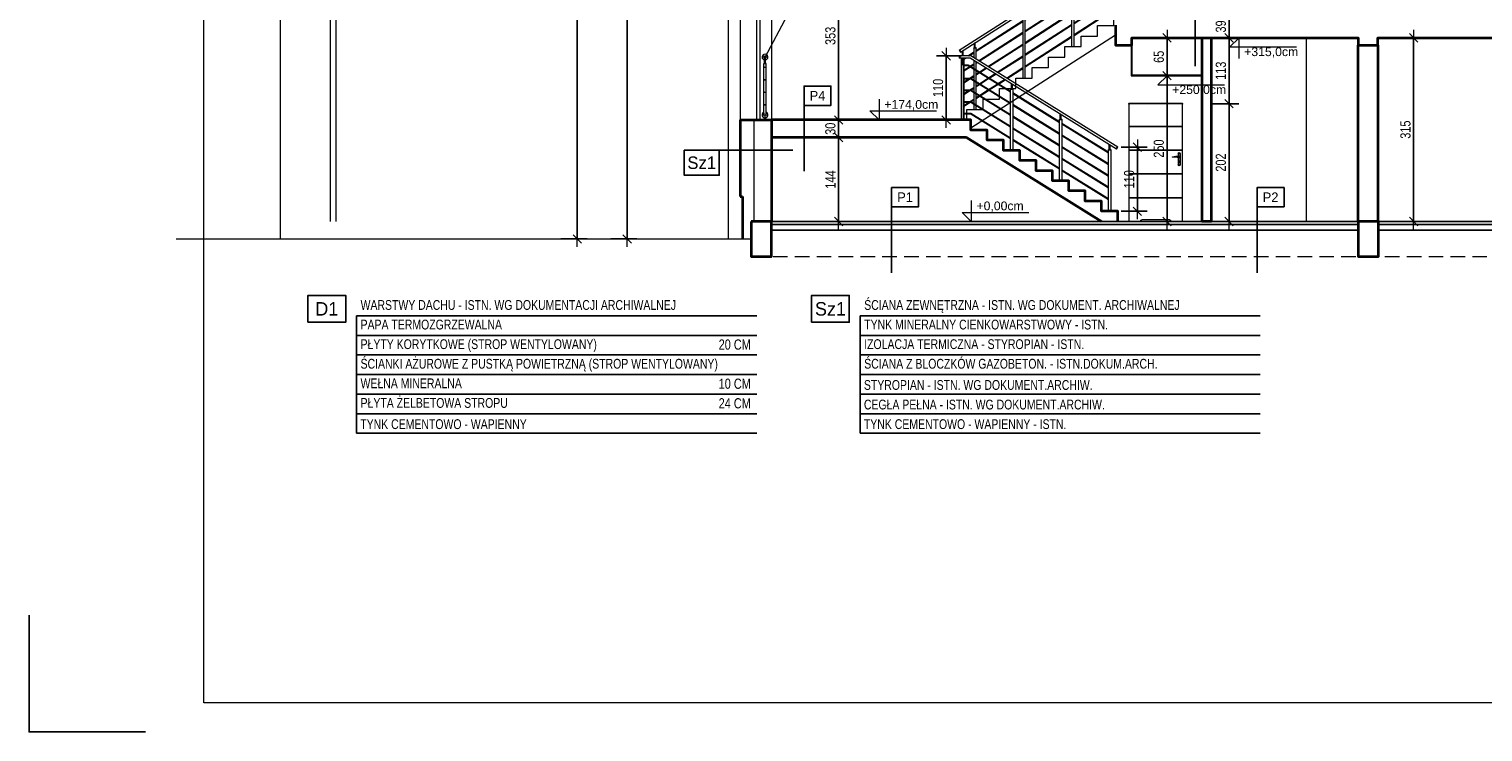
# Model space of a CAD drawing. Header units: millimetres. Extents: x -539 to 9013, y -5271 to -2164.
# Tile 1 of 15: x -539 to 1956, y -5134 to -3929. Entities that reach past the tile are written whole.
import ezdxf
from ezdxf.enums import TextEntityAlignment as Align

# ---------------------------------------------------------------- set-up
doc = ezdxf.new("R2010")
doc.units = ezdxf.units.MM
doc.linetypes.add('DASHED', pattern=[0.75, 0.5, -0.25])
for name, color, linetype, lineweight in [('!MARIUSZ', 220, 'Continuous', 35), ('BA_txc', 1, 'Continuous', 18), ('BA_txs', 2, 'Continuous', 18), ('M_Ramki do druku', 7, 'Continuous', 18), ('M_Ramki rysunków', 2, 'Continuous', 18), ('PG_OKNA', 7, 'Continuous', 18), ('PG_SCHODY', 2, 'Continuous', 18), ('PG_STOLARKA', 1, 'Continuous', 18), ('PG_WIDOKOWE_CIENKIE', 1, 'Continuous', 18), ('PG_WYMIARY', 1, 'Continuous', 18), ('PG_ŚCIANY_SŁUPY', 4, 'Continuous', 35)]:
    doc.layers.add(name, color=color, linetype=linetype, lineweight=lineweight)
doc.layers.add('BA_odn', color=1, linetype='Continuous')
doc.layers.add('BS_TXG', color=2, linetype='Continuous')
doc.styles.add('$1$BIKTS', font='bikromsw.shx')
doc.styles.add('BIKTG', font='BIKROMSW.SHX')
doc.styles.add('BIKTS', font='bikromsw.shx', dxfattribs={"width": 0.85})
doc.styles.add('BIKWYM', font='BIKROMSW.SHX', dxfattribs={"width": 0.8})
doc.styles.get("Standard").update_dxf_attribs({"font": 'arial.ttf'})
doc.dimstyles.new('BA_KR_50', dxfattribs={"dimscale": 0.5, "dimtxt": 25, "dimasz": 1.666667, "dimexe": 24, "dimexo": 0, "dimgap": 0, "dimtad": 0, "dimdec": 1, "dimrnd": 0.5, "dimzin": 9, "dimdsep": 46, "dimtxsty": 'BIKWYM', "dimblk": 'WYM-KR', "dimcen": 0, "dimdle": 20, "dimclrd": 256, "dimclre": 256, "dimclrt": 7, "dimadec": 0, "dimazin": 0, "dimtfac": 0.033333, "dimtdec": 1, "dimtmove": 0, "dimatfit": 3, "dimldrblk": 'WYM-KR', "dimfxl": 40, "dimfxlon": 1, "dimtvp": 0.8, "dimtolj": 1, "dimarcsym": 0})

# ---------------------------------------------------------------- blocks, each defined once
blk = doc.blocks.new('OZNWAR')
blk.add_lwpolyline([(-35, 0), (-35, 50), (35, 50), (35, 0)], close=True)
at = {"style": 'BIKTG'}
blk.add_attdef('OZNWAR', text='', height=25, dxfattribs=at).set_placement((0, 25), align=Align.MIDDLE)
blk = doc.blocks.new('Znacznik_narozny')
at = {"layer": 'M_Ramki do druku', "lineweight": -2}
blk.add_lwpolyline([(0, -20), (0, 0), (20, 0)], dxfattribs=at)
blk = doc.blocks.new('A$C9f8b1537')
at = {"layer": 'PG_STOLARKA', "lineweight": 0}
for p, q in [((10.4, 1), (10.4, 202.7)), ((10.4, 202.7), (102.2, 202.7)), ((102.2, 202.7), (102.2, 1)), ((10.4, 163.9), (102.2, 163.9)), ((10.4, 163.3), (102.2, 163.3)), ((10.4, 123.2), (102.2, 123.2)), ((10.4, 122.6), (102.2, 122.6)), ((14.1, 117.4), (14.1, 98.2)), ((14.3, 98.2), (14.3, 117.4)), ((14.9, 104.2), (14.9, 102.5)), ((15.4, 102.4), (15.4, 103.7)), ((16.4, 102.4), (16.4, 103.7)), ((16.9, 104.2), (16.9, 102.5)), ((17.5, 117.4), (17.5, 112.6)), ((17.5, 111.1), (17.5, 98.2)), ((17.7, 117.4), (17.7, 112.6)), ((17.7, 111.2), (17.7, 98.2)), ((10.4, 82.4), (102.2, 82.4)), ((10.4, 81.8), (102.2, 81.8)), ((10.4, 41.7), (102.2, 41.7)), ((10.4, 41.1), (102.2, 41.1)), ((30.4, 1), (10.4, 1)), ((30.4, 1), (30.4, 2)), ((32.4, 4), (80.2, 4)), ((82.2, 2), (82.2, 1)), ((102.2, 1), (82.2, 1))]:
    blk.add_line(p, q, dxfattribs=at)
for centre, radius in [((15.9, 111.4), 1), ((15.9, 118.1), 0.3), ((15.9, 97.5), 0.3)]:
    blk.add_circle(centre, radius, dxfattribs=at)
for centre, radius, start, end in [((15.9, 117.4), 1.8, 0, 180), ((15.9, 117.4), 1.6, 0, 180), ((15.9, 104.2), 1, 0, 180), ((15.9, 102.5), 1, 180, 0), ((15.9, 111.4), 0.85, 90, 311.711), ((15.9, 104.4), 0.85, 306.0319, 233.9681), ((15.9, 102.4), 0.5, 180, 0), ((20.7, 92.1), 20.7, 71.1188, 103.4049), ((22.4, 94.2), 17.6, 73.635, 109.8698), ((27.3, 111.4), 0.332, 295.2179, 64.7821), ((15.9, 98.2), 1.8, 180, 0), ((15.9, 98.2), 1.6, 180, 0), ((32.4, 2), 2, 90, 180), ((80.2, 2), 2, 0, 90)]:
    blk.add_arc(centre, radius, start, end, dxfattribs=at)
for p in [(10.4, 202.7), (102.2, 202.7), (102.2, 1)]:
    blk.add_point(p, dxfattribs=at)
blk = doc.blocks.new('SLUPEK')
blk.add_lwpolyline([(20496.3, -761.7), (20502.5, -761.7), (20502.5, -762.1), (20496.3, -762.1)], close=True)
for points in [[(20497.3, -867.7), (20497.3, -771.7), (20501.5, -771.7), (20501.5, -867.7), (20497.3, -867.7)], [(20497.3, -772.3), (20501.5, -772.3)], [(20498.8, -771.7), (20498.8, -762.1)], [(20500, -762.1), (20500, -771.7)]]:
    blk.add_lwpolyline(points)
blk = doc.blocks.new('balustrada_2')
for points in [[(1311.6, -3887.6), (1315.9, -3887.6), (1315.9, -3781.6), (1311.6, -3781.6)], [(1254.1, -3853.1), (1249.9, -3853.1), (1249.9, -3852.5), (1254.1, -3852.5)], [(1254.1, -3853.1), (1249.9, -3853.1), (1249.9, -3852.5), (1254.1, -3852.5)], [(1165.9, -4012.5), (1170.1, -4012.5), (1170.1, -3906.5), (1165.9, -3906.5)], [(1170.1, -3907.1), (1165.9, -3907.1), (1165.9, -3906.5), (1170.1, -3906.5)], [(1165.9, -4012.5), (1170.1, -4012.5), (1170.1, -3906.5), (1165.9, -3906.5)], [(1170.1, -3907.1), (1165.9, -3907.1), (1165.9, -3906.5), (1170.1, -3906.5)], [(1086.1, -3961.1), (1081.9, -3961.1), (1081.9, -3960.5), (1086.1, -3960.5)], [(1086.1, -3961.1), (1081.9, -3961.1), (1081.9, -3960.5), (1086.1, -3960.5)], [(1065.1, -3974.3), (1060.9, -3974.3), (1060.9, -3973.7), (1065.1, -3973.7)], [(1065.1, -3974.3), (1060.9, -3974.3), (1060.9, -3973.7), (1065.1, -3973.7)], [(1060.9, -4084.5), (1065.1, -4084.5), (1065.1, -3978.5), (1060.9, -3978.5)]]:
    blk.add_lwpolyline(points, close=True)
for points in [[(1245, -3844), (1311.6, -3801.1)], [(1245, -3844), (1311.6, -3801.1)], [(1245, -3848.7), (1311.6, -3805.9)], [(1315.9, -3798.4), (1322, -3794.5), (1323.7, -3794.5)], [(1315.9, -3798.4), (1322, -3794.5)], [(1315.9, -3803.1), (1323.2, -3798.5), (1330.4, -3798.5)], [(1315.9, -3817.4), (1321.1, -3814.1)], [(1315.9, -3818.8), (1322.2, -3814.8)], [(1322.4, -3813.5), (1333.9, -3813.5)], [(1324.4, -3814.7), (1333.9, -3814.7)], [(1326.1, -3794.5), (1342.1, -3794.5)], [(1332.7, -3798.5), (1342.1, -3798.5)], [(1254.1, -3857.1), (1311.6, -3820.1)], [(1261.6, -3853.8), (1311.6, -3821.6)], [(1273, -3865.2), (1311.6, -3840.4)], [(1315.9, -3837.6), (1320.3, -3834.8)], [(1315.9, -3839.1), (1321.4, -3835.5)], [(1321.4, -3834.1), (1322, -3833.7), (1333.9, -3833.7)], [(1322.7, -3834.9), (1333.9, -3834.9)], [(1056.9, -3964.9), (1221.2, -3859.3)], [(1056.9, -3964.9), (1221.2, -3859.3)], [(1059.1, -3968.2), (1225, -3861.6)], [(1254.1, -3853.8), (1254.1, -3852.5), (1249.9, -3852.5), (1249.9, -3853.8)], [(1254.1, -3853.8), (1254.1, -3852.5), (1249.9, -3852.5), (1249.9, -3853.8)], [(1251.4, -3852.5), (1251.4, -3844.6)], [(1251.4, -3852.5), (1251.4, -3844.6)], [(1252.6, -3852.5), (1252.6, -3843.8)], [(1252.6, -3852.5), (1252.6, -3843.8)], [(1273, -3866.6), (1311.6, -3841.8)], [(1295.9, -3870.7), (1311.6, -3860.6)], [(1298.2, -3870.7), (1311.6, -3862)], [(1315.9, -3857.8), (1319.4, -3855.5)], [(1315.9, -3859.3), (1320.6, -3856.2)], [(1320.6, -3854.8), (1322, -3853.9), (1333.9, -3853.9)], [(1321.7, -3855.5), (1322.4, -3855.1), (1333.9, -3855.1)], [(1170.1, -3911.1), (1236.4, -3868.5)], [(1170.1, -3912.5), (1237.6, -3869.2)], [(1170.1, -3931.3), (1249.9, -3880)], [(1170.1, -3932.7), (1249.9, -3881.5)], [(1249.9, -3876.6), (1249.9, -3958.5), (1254.1, -3958.5), (1254.1, -3879.2)], [(1249.9, -3876.6), (1249.9, -3958.5), (1254.1, -3958.5), (1254.1, -3879.2)], [(1254.1, -3897.5), (1268.8, -3888.1)], [(1254.1, -3899), (1270, -3888.8)], [(1301.1, -3887.6), (1311.6, -3880.8)], [(1303.3, -3887.6), (1311.6, -3882.2)], [(1315.9, -3878), (1318.6, -3876.3)], [(1315.9, -3879.5), (1319.8, -3877)], [(1319.8, -3875.5), (1322, -3874.1), (1333.9, -3874.1)], [(1320.9, -3876.2), (1322.4, -3875.3), (1333.9, -3875.3)], [(1086.1, -3965.1), (1165.9, -3913.8)], [(1086.1, -3966.5), (1165.9, -3915.3)], [(1167.4, -3906.5), (1167.4, -3898.6)], [(1167.4, -3906.5), (1167.4, -3898.6)], [(1168.6, -3906.5), (1168.6, -3897.8)], [(1168.6, -3906.5), (1168.6, -3897.8)], [(1170.1, -3951.5), (1249.9, -3900.3)], [(1170.1, -3953), (1249.9, -3901.7)], [(1254.1, -3917.7), (1285.1, -3897.9)], [(1254.1, -3919.2), (1286.2, -3898.5)], [(1254.1, -3938), (1301.3, -3907.6)], [(1254.1, -3939.4), (1302.4, -3908.3)], [(1329, -3894.3), (1333.9, -3894.3)], [(1329, -3895.5), (1333.9, -3895.5)], [(1090.2, -3982.7), (1165.9, -3934)], [(1091.4, -3983.4), (1165.9, -3935.5)], [(1170.1, -3971.7), (1249.9, -3920.5)], [(1170.1, -3973.2), (1249.9, -3921.9)], [(1170.1, -3992), (1249.9, -3940.7)], [(1056.9, -3964.9), (1059.1, -3968.2)], [(1057.8, -3964.3), (1059.9, -3967.7)], [(1062.4, -3973.7), (1062.4, -3966.1)], [(1062.4, -3973.7), (1062.4, -3966.1)], [(1063.6, -3973.7), (1063.6, -3965.3)], [(1063.6, -3973.7), (1063.6, -3965.3)], [(1086.1, -3980.1), (1086.1, -3960.5), (1081.9, -3960.5), (1081.9, -3977.5)], [(1086.1, -3980.1), (1086.1, -3960.5), (1081.9, -3960.5), (1081.9, -3977.5)], [(1083.4, -3960.5), (1083.4, -3952.6)], [(1083.4, -3960.5), (1083.4, -3952.6)], [(1084.6, -3960.5), (1084.6, -3951.8)], [(1084.6, -3960.5), (1084.6, -3951.8)], [(1106.2, -3992.6), (1165.9, -3954.3)], [(1107.3, -3993.3), (1165.9, -3955.7)], [(1170.1, -3993.4), (1249.9, -3942.1)], [(1065.1, -3980), (1067.6, -3978.5)], [(1071.6, -3974.5), (1081.9, -3967.8)], [(1073.8, -3974.5), (1081.9, -3969.3)], [(1075.3, -3992.3), (1081.9, -3988)], [(1076.5, -3993), (1081.9, -3989.5)], [(1081.9, -3982.2), (1081.9, -3996.3)], [(1081.9, -3982.2), (1081.9, -3996.3)], [(1086.1, -3999), (1086.1, -3984.8)], [(1086.1, -3999), (1086.1, -3984.8)], [(1086.1, -3985.3), (1086.5, -3985.1)], [(1086.1, -3986.7), (1087.6, -3985.8)], [(1122.2, -4002.5), (1165.9, -3974.5)], [(1123.3, -4003.2), (1165.9, -3975.9)], [(1065.1, -3998.8), (1074.2, -3993)], [(1065.1, -4000.2), (1075.3, -3993.7)], [(1065.1, -4019), (1072.2, -4014.5)], [(1065.1, -4020.5), (1074.4, -4014.5)], [(1074, -4013.3), (1081.9, -4008.3)], [(1076.2, -4013.3), (1081.9, -4009.7)], [(1081.9, -3997.7), (1081.9, -4016.3)], [(1081.9, -3997.7), (1081.9, -4016.3)], [(1086.1, -4019), (1086.1, -4000.4)], [(1086.1, -4019), (1086.1, -4000.4)], [(1086.1, -4005.5), (1090.2, -4002.9)], [(1086.1, -4007), (1091.3, -4003.6)], [(1091.3, -4002.2), (1102.5, -3995)], [(1091.5, -4022.3), (1106.2, -4012.8)], [(1092.4, -4002.9), (1103.6, -3995.7)], [(1092.6, -4023), (1107.3, -4013.5)], [(1107.3, -4012.1), (1118.5, -4004.9)], [(1108.4, -4012.8), (1119.6, -4005.6)], [(1123.3, -4022.1), (1134.5, -4014.9)], [(1124.4, -4022.8), (1135.6, -4015.6)], [(1138.2, -4012.5), (1165.9, -3994.7)], [(1139.3, -4013.2), (1165.9, -3996.1)], [(1065.1, -4039.2), (1072.5, -4034.5)], [(1065.1, -4040.7), (1074.7, -4034.5)], [(1074.3, -4033.3), (1081.9, -4028.5)], [(1076.5, -4033.3), (1081.9, -4029.9)], [(1081.9, -4017.8), (1081.9, -4036.4)], [(1081.9, -4017.8), (1081.9, -4036.4)], [(1081.9, -4037.8), (1081.9, -4056.4)], [(1081.9, -4037.8), (1081.9, -4056.4)], [(1086.1, -4039), (1086.1, -4020.4)], [(1086.1, -4039), (1086.1, -4020.4)], [(1086.1, -4025.7), (1090.4, -4023)], [(1086.1, -4027.2), (1091.5, -4023.7)], [(1086.1, -4059), (1086.1, -4040.4)], [(1086.1, -4059), (1086.1, -4040.4)], [(1091.6, -4042.4), (1106.3, -4033)], [(1092.8, -4043.1), (1107.5, -4033.7)], [(1107.5, -4032.2), (1122.2, -4022.8)], [(1108.6, -4032.9), (1123.3, -4023.5)], [(1065.1, -4059.5), (1072.8, -4054.5)], [(1065.1, -4060.9), (1075, -4054.5)], [(1074.6, -4053.3), (1081.9, -4048.7)], [(1076.9, -4053.3), (1081.9, -4050.1)], [(1081.9, -4057.8), (1081.9, -4066.5), (1086.1, -4066.5), (1086.1, -4060.4)], [(1081.9, -4057.8), (1081.9, -4066.5), (1086.1, -4066.5), (1086.1, -4060.4)], [(1086.1, -4046), (1090.5, -4043.1)], [(1086.1, -4047.4), (1091.6, -4043.8)]]:
    blk.add_lwpolyline(points)
blk.add_blockref('SLUPEK', (-19163.4, -3036.8))
blk = doc.blocks.new('balustrada_1')
for points in [[(1329, -4131.1), (1077, -3974.5), (1056.9, -3974.5)], [(1056.9, -3974.5), (1056.9, -3978.5)], [(1326.9, -4134.5), (1075.9, -3978.5), (1056.9, -3978.5)], [(1057.9, -3974.5), (1057.9, -3978.5)], [(1144.9, -4035.5), (1072.4, -3990.5), (1065.1, -3990.5)], [(1144.9, -4036.9), (1072.1, -3991.7), (1065.1, -3991.7)], [(1144.9, -4055.5), (1077, -4013.3), (1065.1, -4013.3)], [(1144.9, -4056.9), (1076.7, -4014.5), (1065.1, -4014.5)], [(1144.9, -4075.5), (1077, -4033.3), (1065.1, -4033.3)], [(1144.9, -4076.9), (1076.7, -4034.5), (1065.1, -4034.5)], [(1144.9, -4136.7), (1144.9, -4030.7), (1149.1, -4030.7), (1149.1, -4136.7), (1144.9, -4136.7)], [(1144.9, -4031.3), (1149.1, -4031.3)], [(1146.4, -4030.7), (1146.4, -4022.3)], [(1147.6, -4023), (1147.6, -4030.7)], [(1228.9, -4087.7), (1149.1, -4038.1)], [(1228.9, -4089.1), (1149.1, -4039.5)], [(1144.9, -4095.5), (1077, -4053.3), (1065.1, -4053.3)], [(1144.9, -4096.9), (1076.7, -4054.5), (1065.1, -4054.5)], [(1228.9, -4107.7), (1149.1, -4058.1)], [(1228.9, -4109.1), (1149.1, -4059.5)], [(1144.9, -4115.5), (1077, -4073.4), (1065.1, -4073.4)], [(1144.9, -4116.9), (1076.7, -4074.6), (1065.1, -4074.6)], [(1228.9, -4127.7), (1149.1, -4078.1)], [(1228.9, -4129.1), (1149.1, -4079.6)], [(1228.9, -4188.9), (1228.9, -4082.9), (1233.1, -4082.9), (1233.1, -4188.9), (1228.9, -4188.9)], [(1228.9, -4083.5), (1233.1, -4083.5)], [(1230.4, -4082.9), (1230.4, -4074.5)], [(1231.6, -4075.2), (1231.6, -4082.9)], [(1312.9, -4139.9), (1233.1, -4090.3)], [(1228.9, -4147.7), (1149.1, -4098.2)], [(1228.9, -4149.1), (1149.1, -4099.6)], [(1312.9, -4141.3), (1233.1, -4091.7)], [(1312.9, -4159.9), (1233.1, -4110.3)], [(1312.9, -4161.3), (1233.1, -4111.7)], [(1228.9, -4167.7), (1149.1, -4118.2)], [(1228.9, -4169.1), (1149.1, -4119.6)], [(1312.9, -4179.9), (1233.1, -4130.3)], [(1312.9, -4181.3), (1233.1, -4131.8)], [(1312.9, -4241.1), (1312.9, -4135.1), (1317.1, -4135.1), (1317.1, -4241.1), (1312.9, -4241.1)], [(1312.9, -4135.7), (1317.1, -4135.7)], [(1314.4, -4135.1), (1314.4, -4126.7)], [(1315.6, -4127.4), (1315.6, -4135.1)], [(1326, -4133.9), (1328.2, -4130.5)], [(1326.9, -4134.5), (1329, -4131.1)], [(1312.9, -4199.9), (1233.1, -4150.4)], [(1312.9, -4201.3), (1233.1, -4151.8)], [(1312.9, -4219.9), (1233.1, -4170.4)], [(1312.9, -4221.3), (1233.1, -4171.8)]]:
    blk.add_lwpolyline(points)
blk.add_blockref('SLUPEK', (-19436.4, -3216.8))
blk = doc.blocks.new('WYM-KR')
at = {"linetype": 'ByBlock'}
blk.add_line((11.52, 0), (-11.52, 0), dxfattribs=at)
at = {"color": 7, "linetype": 'ByBlock'}
blk.add_line((6.24, 6.24), (-6.24, -6.24), dxfattribs=at)
blk = doc.blocks.new('*D385')
at = {"layer": 'Defpoints', "color": 0, "transparency": 16777216}
for p in [(535.9, -2732.5), (317.7, -4288.5), (401.7, -4288.5)]:
    blk.add_point(p, dxfattribs=at)
at = {"layer": 'PG_WYMIARY', "lineweight": -2, "transparency": 16777216}
for p, q in [((429.7, -2732.5), (384.9, -2732.5)), ((401.7, -2733.6), (401.7, -4287.3)), ((373.7, -4288.5), (418.5, -4288.5))]:
    blk.add_line(p, q, dxfattribs=at)
at = {"layer": 'PG_WYMIARY', "lineweight": -2, "transparency": 16777216, "xscale": 1.166666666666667, "yscale": 1.166666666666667, "zscale": 1.166666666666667}
for p, rotation in [((401.7, -2732.5), 90), ((401.7, -4288.5), 270)]:
    blk.add_blockref('WYM-KR', p, dxfattribs=dict(at, rotation=rotation))
at = {"layer": 'PG_WYMIARY', "color": 7, "transparency": 16777216, "insert": (387.7, -3510.5), "char_height": 17.5, "attachment_point": 5, "rotation": 90, "style": 'BIKWYM'}
blk.add_mtext('\\A1;1556', dxfattribs=at)
blk = doc.blocks.new('*D386')
at = {"layer": 'Defpoints', "color": 0, "transparency": 16777216}
for p in [(560, -3147.5), (247.7, -4288.5), (487.3, -4288.5)]:
    blk.add_point(p, dxfattribs=at)
at = {"layer": 'PG_WYMIARY', "lineweight": -2, "transparency": 16777216}
for p, q in [((515.3, -3147.5), (470.5, -3147.5)), ((487.3, -3148.6), (487.3, -4287.3)), ((459.3, -4288.5), (504.1, -4288.5))]:
    blk.add_line(p, q, dxfattribs=at)
at = {"layer": 'PG_WYMIARY', "lineweight": -2, "transparency": 16777216, "xscale": 1.166666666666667, "yscale": 1.166666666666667, "zscale": 1.166666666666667}
for p, rotation in [((487.3, -3147.5), 90), ((487.3, -4288.5), 270)]:
    blk.add_blockref('WYM-KR', p, dxfattribs=dict(at, rotation=rotation))
at = {"layer": 'PG_WYMIARY', "color": 7, "transparency": 16777216, "insert": (473.3, -3718), "char_height": 17.5, "attachment_point": 5, "rotation": 90, "style": 'BIKWYM'}
blk.add_mtext('\\A1;1141', dxfattribs=at)
blk = doc.blocks.new('*D387')
at = {"layer": 'Defpoints', "color": 0, "transparency": 16777216}
for p in [(735, -4114.5), (850, -4114.5), (735, -4258.5)]:
    blk.add_point(p, dxfattribs=at)
at = {"layer": 'PG_WYMIARY', "lineweight": -2, "transparency": 16777216}
for p, q in [((822, -4114.5), (866.8, -4114.5)), ((850, -4257.3), (850, -4115.6)), ((822, -4258.5), (866.8, -4258.5))]:
    blk.add_line(p, q, dxfattribs=at)
at = {"layer": 'PG_WYMIARY', "lineweight": -2, "transparency": 16777216, "xscale": 1.166666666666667, "yscale": 1.166666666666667, "zscale": 1.166666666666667}
for p, rotation in [((850, -4114.5), 90), ((850, -4258.5), 270)]:
    blk.add_blockref('WYM-KR', p, dxfattribs=dict(at, rotation=rotation))
at = {"layer": 'PG_WYMIARY', "color": 7, "transparency": 16777216, "insert": (836, -4186.5), "char_height": 17.5, "attachment_point": 5, "rotation": 90, "style": 'BIKWYM'}
blk.add_mtext('\\A1;144', dxfattribs=at)
blk = doc.blocks.new('*D388')
at = {"layer": 'Defpoints', "color": 0, "transparency": 16777216}
for p in [(735, -4084.5), (850, -4084.5), (735, -4114.5)]:
    blk.add_point(p, dxfattribs=at)
at = {"layer": 'PG_WYMIARY', "lineweight": -2, "transparency": 16777216}
for p, q in [((822, -4084.5), (866.8, -4084.5)), ((850, -4113.3), (850, -4085.6)), ((822, -4114.5), (866.8, -4114.5))]:
    blk.add_line(p, q, dxfattribs=at)
at = {"layer": 'PG_WYMIARY', "lineweight": -2, "transparency": 16777216, "xscale": 1.166666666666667, "yscale": 1.166666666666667, "zscale": 1.166666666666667}
for p, rotation in [((850, -4084.5), 90), ((850, -4114.5), 270)]:
    blk.add_blockref('WYM-KR', p, dxfattribs=dict(at, rotation=rotation))
at = {"layer": 'PG_WYMIARY', "color": 7, "transparency": 16777216, "insert": (836, -4099.5), "char_height": 17.5, "attachment_point": 5, "rotation": 90, "style": 'BIKWYM'}
blk.add_mtext('\\A1;30', dxfattribs=at)
blk = doc.blocks.new('*D389')
at = {"layer": 'Defpoints', "color": 0, "transparency": 16777216}
for p in [(850, -3731.5), (872.2, -3731.5), (735, -4084.5)]:
    blk.add_point(p, dxfattribs=at)
at = {"layer": 'PG_WYMIARY', "lineweight": -2, "transparency": 16777216}
for p, q in [((872.2, -3731.5), (833.2, -3731.5)), ((850, -4083.3), (850, -3732.6)), ((822, -4084.5), (866.8, -4084.5))]:
    blk.add_line(p, q, dxfattribs=at)
at = {"layer": 'PG_WYMIARY', "lineweight": -2, "transparency": 16777216, "xscale": 1.166666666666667, "yscale": 1.166666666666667, "zscale": 1.166666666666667}
for p, rotation in [((850, -3731.5), 90), ((850, -4084.5), 270)]:
    blk.add_blockref('WYM-KR', p, dxfattribs=dict(at, rotation=rotation))
at = {"layer": 'PG_WYMIARY', "color": 7, "transparency": 16777216, "insert": (836, -3940.1), "char_height": 17.5, "attachment_point": 5, "rotation": 90, "style": 'BIKWYM'}
blk.add_mtext('\\A1;353', dxfattribs=at)
blk = doc.blocks.new('*D398')
at = {"layer": 'Defpoints', "color": 0, "transparency": 16777216}
for p in [(1439.9, -4056.5), (1519.9, -4056.5), (1439.9, -4258.5)]:
    blk.add_point(p, dxfattribs=at)
at = {"layer": 'PG_WYMIARY', "lineweight": -2, "transparency": 16777216}
for p, q in [((1491.9, -4056.5), (1536.7, -4056.5)), ((1519.9, -4257.3), (1519.9, -4057.6)), ((1491.9, -4258.5), (1536.7, -4258.5))]:
    blk.add_line(p, q, dxfattribs=at)
at = {"layer": 'PG_WYMIARY', "lineweight": -2, "transparency": 16777216, "xscale": 1.166666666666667, "yscale": 1.166666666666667, "zscale": 1.166666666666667}
for p, rotation in [((1519.9, -4056.5), 90), ((1519.9, -4258.5), 270)]:
    blk.add_blockref('WYM-KR', p, dxfattribs=dict(at, rotation=rotation))
at = {"layer": 'PG_WYMIARY', "color": 7, "transparency": 16777216, "insert": (1505.9, -4157.5), "char_height": 17.5, "attachment_point": 5, "rotation": 90, "style": 'BIKWYM'}
blk.add_mtext('\\A1;202', dxfattribs=at)
blk = doc.blocks.new('*D399')
at = {"layer": 'Defpoints', "color": 0, "transparency": 16777216}
for p in [(1489, -3943.5), (1519.9, -3943.5), (1439.9, -4056.5)]:
    blk.add_point(p, dxfattribs=at)
at = {"layer": 'PG_WYMIARY', "lineweight": -2, "transparency": 16777216}
for p, q in [((1491.9, -3943.5), (1536.7, -3943.5)), ((1519.9, -4055.3), (1519.9, -3944.6)), ((1491.9, -4056.5), (1536.7, -4056.5))]:
    blk.add_line(p, q, dxfattribs=at)
at = {"layer": 'PG_WYMIARY', "lineweight": -2, "transparency": 16777216, "xscale": 1.166666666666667, "yscale": 1.166666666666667, "zscale": 1.166666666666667}
for p, rotation in [((1519.9, -3943.5), 90), ((1519.9, -4056.5), 270)]:
    blk.add_blockref('WYM-KR', p, dxfattribs=dict(at, rotation=rotation))
at = {"layer": 'PG_WYMIARY', "color": 7, "transparency": 16777216, "insert": (1505.9, -4000), "char_height": 17.5, "attachment_point": 5, "rotation": 90, "style": 'BIKWYM'}
blk.add_mtext('\\A1;113', dxfattribs=at)
blk = doc.blocks.new('*D400')
at = {"layer": 'Defpoints', "color": 0, "transparency": 16777216}
for p in [(1519.9, -3904.5), (1556.3, -3904.5), (1489, -3943.5)]:
    blk.add_point(p, dxfattribs=at)
at = {"layer": 'PG_WYMIARY', "lineweight": -2, "transparency": 16777216}
for p, q in [((1547.9, -3904.5), (1503.1, -3904.5)), ((1519.9, -3942.3), (1519.9, -3905.6)), ((1491.9, -3943.5), (1536.7, -3943.5))]:
    blk.add_line(p, q, dxfattribs=at)
at = {"layer": 'PG_WYMIARY', "lineweight": -2, "transparency": 16777216, "xscale": 1.166666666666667, "yscale": 1.166666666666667, "zscale": 1.166666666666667}
for p, rotation in [((1519.9, -3904.5), 90), ((1519.9, -3943.5), 270)]:
    blk.add_blockref('WYM-KR', p, dxfattribs=dict(at, rotation=rotation))
at = {"layer": 'PG_WYMIARY', "color": 7, "transparency": 16777216, "insert": (1505.9, -3924), "char_height": 17.5, "attachment_point": 5, "rotation": 90, "style": 'BIKWYM'}
blk.add_mtext('\\A1;39', dxfattribs=at)
blk = doc.blocks.new('*D407')
at = {"layer": 'Defpoints', "color": 0, "transparency": 16777216}
for p in [(1775, -3943.5), (1775, -4258.5), (1836.7, -4258.5)]:
    blk.add_point(p, dxfattribs=at)
at = {"layer": 'PG_WYMIARY', "lineweight": -2, "transparency": 16777216}
for p, q in [((1808.7, -3943.5), (1853.5, -3943.5)), ((1836.7, -3944.6), (1836.7, -4257.3)), ((1808.7, -4258.5), (1853.5, -4258.5))]:
    blk.add_line(p, q, dxfattribs=at)
at = {"layer": 'PG_WYMIARY', "lineweight": -2, "transparency": 16777216, "xscale": 1.166666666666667, "yscale": 1.166666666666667, "zscale": 1.166666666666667}
for p, rotation in [((1836.7, -3943.5), 90), ((1836.7, -4258.5), 270)]:
    blk.add_blockref('WYM-KR', p, dxfattribs=dict(at, rotation=rotation))
at = {"layer": 'PG_WYMIARY', "color": 7, "transparency": 16777216, "insert": (1822.7, -4101), "char_height": 17.5, "attachment_point": 5, "rotation": 90, "style": 'BIKWYM'}
blk.add_mtext('\\A1;315', dxfattribs=at)
blk = doc.blocks.new('*D431')
at = {"layer": 'Defpoints', "color": 0, "transparency": 16777216}
for p in [(1329, -4131.1), (1329, -4241.1), (1362.6, -4241.1)]:
    blk.add_point(p, dxfattribs=at)
at = {"layer": 'PG_WYMIARY', "lineweight": -2, "transparency": 16777216}
for p, q in [((1334.6, -4131.1), (1379.4, -4131.1)), ((1362.6, -4132.2), (1362.6, -4239.9)), ((1334.6, -4241.1), (1379.4, -4241.1))]:
    blk.add_line(p, q, dxfattribs=at)
at = {"layer": 'PG_WYMIARY', "lineweight": -2, "transparency": 16777216, "xscale": 1.166666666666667, "yscale": 1.166666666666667, "zscale": 1.166666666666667}
for p, rotation in [((1362.6, -4131.1), 90), ((1362.6, -4241.1), 270)]:
    blk.add_blockref('WYM-KR', p, dxfattribs=dict(at, rotation=rotation))
at = {"layer": 'PG_WYMIARY', "color": 7, "transparency": 16777216, "insert": (1348.6, -4186.1), "char_height": 17.5, "attachment_point": 5, "rotation": 90, "style": 'BIKWYM'}
blk.add_mtext('\\A1;110', dxfattribs=at)
blk = doc.blocks.new('*D432')
at = {"layer": 'Defpoints', "color": 0, "transparency": 16777216}
for p in [(1060.9, -3974.3), (1034.7, -4084.5), (1060.9, -4084.5)]:
    blk.add_point(p, dxfattribs=at)
at = {"layer": 'PG_WYMIARY', "lineweight": -2, "transparency": 16777216}
for p, q in [((1060.9, -3974.3), (1017.9, -3974.3)), ((1034.7, -3975.5), (1034.7, -4083.3)), ((1060.9, -4084.5), (1017.9, -4084.5))]:
    blk.add_line(p, q, dxfattribs=at)
at = {"layer": 'PG_WYMIARY', "lineweight": -2, "transparency": 16777216, "xscale": 1.166666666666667, "yscale": 1.166666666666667, "zscale": 1.166666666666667}
for p, rotation in [((1034.7, -3974.3), 90), ((1034.7, -4084.5), 270)]:
    blk.add_blockref('WYM-KR', p, dxfattribs=dict(at, rotation=rotation))
at = {"layer": 'PG_WYMIARY', "color": 7, "transparency": 16777216, "insert": (1020.7, -4029.4), "char_height": 17.5, "attachment_point": 5, "rotation": 90, "style": 'BIKWYM'}
blk.add_mtext('\\A1;110', dxfattribs=at)
blk = doc.blocks.new('*D490')
at = {"layer": 'Defpoints', "color": 0, "transparency": 16777216}
for p in [(1413.5, -4008.5), (1439.9, -4008.5), (1439.9, -4258.5)]:
    blk.add_point(p, dxfattribs=at)
at = {"layer": 'PG_WYMIARY', "lineweight": -2, "transparency": 16777216}
for p, q in [((1439.9, -4008.5), (1396.7, -4008.5)), ((1413.5, -4257.3), (1413.5, -4009.6)), ((1439.9, -4258.5), (1396.7, -4258.5))]:
    blk.add_line(p, q, dxfattribs=at)
at = {"layer": 'PG_WYMIARY', "lineweight": -2, "transparency": 16777216, "xscale": 1.166666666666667, "yscale": 1.166666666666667, "zscale": 1.166666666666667}
for p, rotation in [((1413.5, -4008.5), 90), ((1413.5, -4258.5), 270)]:
    blk.add_blockref('WYM-KR', p, dxfattribs=dict(at, rotation=rotation))
at = {"layer": 'PG_WYMIARY', "color": 7, "transparency": 16777216, "insert": (1399.5, -4133.5), "char_height": 17.5, "attachment_point": 5, "rotation": 90, "style": 'BIKWYM'}
blk.add_mtext('\\A1;250', dxfattribs=at)
blk = doc.blocks.new('*D491')
at = {"layer": 'Defpoints', "color": 0, "transparency": 16777216}
for p in [(1353, -3943.5), (1413.5, -3943.5), (1439.9, -4008.5)]:
    blk.add_point(p, dxfattribs=at)
at = {"layer": 'PG_WYMIARY', "lineweight": -2, "transparency": 16777216}
for p, q in [((1385.5, -3943.5), (1430.3, -3943.5)), ((1413.5, -4007.3), (1413.5, -3944.6)), ((1439.9, -4008.5), (1396.7, -4008.5))]:
    blk.add_line(p, q, dxfattribs=at)
at = {"layer": 'PG_WYMIARY', "lineweight": -2, "transparency": 16777216, "xscale": 1.166666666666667, "yscale": 1.166666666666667, "zscale": 1.166666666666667}
for p, rotation in [((1413.5, -3943.5), 90), ((1413.5, -4008.5), 270)]:
    blk.add_blockref('WYM-KR', p, dxfattribs=dict(at, rotation=rotation))
at = {"layer": 'PG_WYMIARY', "color": 7, "transparency": 16777216, "insert": (1399.5, -3976), "char_height": 17.5, "attachment_point": 5, "rotation": 90, "style": 'BIKWYM'}
blk.add_mtext('\\A1;65', dxfattribs=at)

msp = doc.modelspace()

# ---------------------------------------------------------------- linework, layer by layer
at = {"layer": '!MARIUSZ', "color": 18, "linetype": 'DASHED', "lineweight": 0, "ltscale": 50, "true_color": 0x000000}
msp.add_lwpolyline([(700, -4318.45), (2599, -4318.45)], dxfattribs=at)
at = {"color": 18, "true_color": 0x000000}
msp.add_lwpolyline([(1060.88, -4084.45), (1065.12, -4084.45), (1065.12, -3978.48), (1060.88, -3978.48)], close=True, dxfattribs=at)
for points in [[(734.5, -4258.45), (2564, -4258.45)], [(735, -4263.45), (1741.5, -4263.45)], [(1776.5, -4263.45), (2564, -4263.45)], [(735, -4273.45), (1741.5, -4273.45)], [(1776.5, -4273.45), (2564, -4273.45)]]:
    msp.add_lwpolyline(points, dxfattribs=at)
at = {"layer": 'BA_odn', "color": 18, "true_color": 0x000000}
for p, q in [((23.11, -4420.28), (709.49, -4420.28)), ((23.11, -4420.28), (23.11, -4621.88)), ((887.25, -4420.28), (1573.62, -4420.28)), ((887.25, -4420.28), (887.25, -4621.88)), ((23.11, -4453.88), (709.49, -4453.88)), ((887.25, -4453.88), (1573.62, -4453.88)), ((23.11, -4487.48), (709.49, -4487.48)), ((887.25, -4487.48), (1573.62, -4487.48)), ((23.11, -4521.08), (709.49, -4521.08)), ((887.25, -4521.08), (1573.62, -4521.08)), ((23.11, -4554.68), (709.49, -4554.68)), ((887.25, -4554.68), (1573.62, -4554.68)), ((23.11, -4588.28), (709.49, -4588.28)), ((887.25, -4588.28), (1573.62, -4588.28)), ((23.11, -4621.88), (709.49, -4621.88)), ((887.25, -4621.88), (1573.62, -4621.88))]:
    msp.add_line(p, q, dxfattribs=at)
at = {"layer": 'BA_txc', "color": 18, "true_color": 0x000000}
for p, q in [((1537.11, -3943.45), (1521.23, -3958.97)), ((1521.23, -3958.97), (1635.56, -3958.97)), ((1537.11, -3979.08), (1537.11, -3943.45)), ((1413.5, -4008.45), (1397.62, -4023.97)), ((1413.5, -4044.08), (1413.5, -4008.45)), ((1397.62, -4023.97), (1511.96, -4023.97)), ((919.62, -4048.83), (919.62, -4084.45)), ((919.62, -4084.45), (903.74, -4068.94)), ((903.74, -4068.94), (1018.08, -4068.94)), ((1077.75, -4222.83), (1077.75, -4258.45)), ((1077.75, -4258.45), (1061.87, -4242.94)), ((1061.87, -4242.94), (1176.21, -4242.94))]:
    msp.add_line(p, q, dxfattribs=at)
at = {"layer": 'BS_TXG', "color": 18, "true_color": 0x000000}
for p, q in [((1461.92, -3869.85), (1461.92, -3992.39)), ((790.73, -4049.85), (790.73, -4172.39)), ((771.32, -4136.32), (645.25, -4136.32)), ((940.97, -4223.85), (940.97, -4346.39)), ((1568.13, -4223.85), (1568.13, -4346.39))]:
    msp.add_line(p, q, dxfattribs=at)
at = {"layer": 'M_Ramki rysunków', "color": 18, "true_color": 0x000000}
msp.add_lwpolyline([(-238.95, -5084.16), (-238.95, -2214.16), (3611.05, -2214.16), (3611.05, -5084.16)], close=True, dxfattribs=at)
at = {"layer": 'PG_SCHODY', "color": 18, "true_color": 0x000000}
msp.add_lwpolyline([(-286.59, -4288.45), (700, -4288.45)], dxfattribs=at)
at = {"layer": 'PG_WIDOKOWE_CIENKIE', "color": 18, "true_color": 0x000000}
for p, q in [((-22.5, -3052.8), (-22.5, -4258.45)), ((-12.5, -3052.8), (-12.5, -4258.45)), ((681, -3147.45), (681, -4084.45)), ((709, -3147.45), (709, -4084.45)), ((715, -3147.45), (715, -4084.45)), ((735, -3147.45), (735, -4084.45)), ((660.4, -3243.41), (660.4, -4288.45)), ((660.4, -3243.41), (660.4, -4258.45)), ((721.64, -4075.78), (721.64, -3987.78)), ((725.88, -3987.78), (721.64, -3987.78)), ((725.88, -3988.38), (721.64, -3988.38)), ((723.16, -3987.78), (723.16, -3978.61)), ((724.36, -3987.78), (724.36, -3978.61)), ((725.88, -4075.78), (725.88, -3987.78))]:
    msp.add_line(p, q, dxfattribs=at)
for points in [[(-108, -2952.45), (-108, -4288.45)], [(1070, -4084.45), (1070, -4066.45), (1098, -4066.45), (1098, -4048.45), (1126, -4048.45), (1126, -4030.45), (1154, -4030.45), (1154, -4012.45), (1182, -4012.45), (1182, -3994.45), (1210, -3994.45), (1210, -3976.45), (1238, -3976.45), (1238, -3958.45), (1266, -3958.45), (1266, -3940.45), (1294, -3940.45), (1294, -3922.45), (1322, -3922.45), (1322, -3904.45), (1329, -3904.45)], [(1077, -4097.95), (1325, -3938.53)], [(1351.75, -3956.3), (1351.75, -4008.45)], [(1353, -3956.3), (1353, -4007.2)], [(1652.5, -3943.45), (1652.5, -4258.45)], [(1351.75, -4008.45), (1474, -4008.45)], [(1351.75, -4008.45), (1474, -4008.45)], [(1353, -4007.2), (1474, -4007.2)]]:
    msp.add_lwpolyline(points, dxfattribs=at)
msp.add_lwpolyline([(705, -4084.45), (735, -4084.45), (735, -4258.45), (705, -4258.45)], close=True, dxfattribs=at)
for centre, radius in [((723.76, -3976.57), 2.12), ((723.76, -3976.57), 1.92), ((723.76, -3994.04), 0.6), ((723.76, -4015.49), 0.6), ((723.76, -4036.94), 0.6), ((723.76, -4058.39), 0.6), ((723.76, -4075.78), 2.12), ((723.76, -4075.78), 1.92), ((723.76, -4079.84), 0.6)]:
    msp.add_circle(centre, radius, dxfattribs=at)
for centre, start, end in [((723.76, -3976.57), 276.8921, 263.1079), ((723.76, -4075.78), 115.08738, 64.91262)]:
    msp.add_arc(centre, 5, start, end, dxfattribs=at)
at = {"layer": 'PG_WYMIARY', "color": 18, "true_color": 0x000000}
for points in [[(723.76, -3976.57), (762.11, -3904.36), (969.91, -3904.36)], [(1439.9, -4258.45), (1439.9, -4056.45), (1348.1, -4056.45)]]:
    msp.add_lwpolyline(points, dxfattribs=at)
at = {"layer": 'PG_ŚCIANY_SŁUPY', "color": 18, "true_color": 0x000000}
for p, q in [((681, -4084.45), (681, -4215.45)), ((681, -4215.45), (685, -4215.45)), ((685, -4215.45), (685, -4288.45))]:
    msp.add_line(p, q, dxfattribs=at)
for points in [[(1325, -3921.96), (1325, -3956.3), (1353, -3956.3), (1353, -3943.45), (1741.5, -3943.45), (1741.5, -3956.3), (1775, -3956.3), (1775, -3943.45), (2564, -3943.45), (2564, -3956.3), (2594.8, -3956.3), (2594.8, -3904.45), (1329, -3904.45)], [(681, -4084.45), (735, -4084.45), (735, -4258.45)], [(1329, -4258.45), (1329, -4241.05), (1301, -4241.05), (1301, -4223.65), (1273, -4223.65), (1273, -4206.25), (1245, -4206.25), (1245, -4188.85), (1217, -4188.85), (1217, -4171.45), (1189, -4171.45), (1189, -4154.05), (1161, -4154.05), (1161, -4136.65), (1133, -4136.65), (1133, -4119.25), (1105, -4119.25), (1105, -4101.85), (1077, -4101.85), (1077, -4084.45), (735, -4084.45)], [(1069.28, -4114.45), (735, -4114.45)], [(1069.28, -4114.45), (1301, -4258.45)], [(700, -4258.45), (700, -4318.45), (735, -4318.45), (735, -4258.45), (700, -4258.45)], [(1741.5, -4258.45), (1741.5, -4318.45), (1776.5, -4318.45), (1776.5, -4258.45), (1741.5, -4258.45)]]:
    msp.add_lwpolyline(points, dxfattribs=at)
for points in [[(1474, -3943.45), (1489, -3943.45), (1489, -4258.45), (1474, -4258.45)], [(1741.5, -3956.3), (1775, -3956.3), (1775, -4258.45), (1741.5, -4258.45)]]:
    msp.add_lwpolyline(points, close=True, dxfattribs=at)

# ---------------------------------------------------------------- block references
at = {"layer": 'BS_TXG', "color": 18, "true_color": 0x000000, "rotation": 359.999998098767}
for p, xscale, yscale, zscale, values in [((813.83, -4059.38), 0.6600000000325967, 0.6600000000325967, 0.6600000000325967, {'OZNWAR': 'P4'}), ((964.07, -4233.38), 0.6600000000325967, 0.6600000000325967, 0.6600000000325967, {'OZNWAR': 'P1'}), ((1591.23, -4233.38), 0.6600000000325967, 0.6600000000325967, 0.6600000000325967, {'OZNWAR': 'P2'}), ((-28.05, -4431.48), 0.9240000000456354, 0.9240000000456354, 0.9240000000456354, {'OZNWAR': 'D1'}), ((836.09, -4431.48), 0.9240000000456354, 0.9240000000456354, 0.9240000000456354, {'OZNWAR': 'Sz1'})]:
    msp.add_blockref('OZNWAR', p, dxfattribs=dict(at, xscale=xscale, yscale=yscale, zscale=zscale)).add_auto_attribs(values)
at = {"layer": 'BS_TXG', "color": 18, "true_color": 0x000000}
ref = msp.add_blockref('OZNWAR', (615.22, -4136.32), dxfattribs=dict(at, xscale=0.8580000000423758, yscale=0.8580000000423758, zscale=0.8580000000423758, rotation=179.999998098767))
ref.add_attrib('OZNWAR', 'Sz1', dxfattribs={"layer": '0', "height": 21.45, "rotation": 360, "style": 'BIKTG'}).set_placement((615.22, -4157.77), align=Align.MIDDLE)
at = {"layer": 'M_Ramki do druku', "color": 18, "lineweight": -2, "true_color": 0x000000, "xscale": -10, "yscale": 10, "zscale": 10, "rotation": 180}
msp.add_blockref('Znacznik_narozny', (-538.95, -5134.16), dxfattribs=at)
at = {"layer": 'PG_OKNA', "color": 18, "true_color": 0x000000, "xscale": -1}
msp.add_blockref('A$C9f8b1537', (1450.31, -4259.45), dxfattribs=at)
at = {"layer": 'PG_WIDOKOWE_CIENKIE', "color": 18, "true_color": 0x000000}
for name in ['balustrada_2', 'balustrada_1']:
    msp.add_blockref(name, (0, 0), dxfattribs=at)

# ---------------------------------------------------------------- texts
at = {"layer": 'BA_txc', "color": 18, "true_color": 0x000000, "char_height": 15}
for s, width, insert, attachment_point in [('+315,0cm', 67.1278, (1546.01, -3977.64), 7), ('+250,0cm', 67.1278, (1422.41, -4042.64), 7), ('+174,0cm', 67.1278, (928.53, -4050.26), 1), ('+0,00cm', 650.6795, (1086.66, -4224.26), 1)]:
    msp.add_mtext_dynamic_manual_height_columns(s, width=width, gutter_width=50, heights=[0], dxfattribs=dict(at, insert=insert, attachment_point=attachment_point))
at = {"layer": 'BA_txs', "color": 18, "true_color": 0x000000, "style": 'BIKTS', "width": 0.8}
for s, p in [('ŚCIANA ZEWNĘTRZNA - ISTN. WG DOKUMENT. ARCHIWALNEJ', (893.97, -4410.2)), ('WARSTWY DACHU - ISTN. WG DOKUMENTACJI ARCHIWALNEJ', (29.83, -4410.2)), ('PAPA TERMOZGRZEWALNA', (29.83, -4443.8)), ('TYNK MINERALNY CIENKOWARSTWOWY - ISTN.', (893.97, -4443.8)), ('PŁYTY KORYTKOWE (STROP WENTYLOWANY)', (29.83, -4477.4)), ('IZOLACJA TERMICZNA - STYROPIAN - ISTN.', (893.97, -4477.4)), ('ŚCIANA Z BLOCZKÓW GAZOBETON. - ISTN.DOKUM.ARCH. ', (893.97, -4511)), ('ŚCIANKI AŻUROWE Z PUSTKĄ POWIETRZNĄ (STROP WENTYLOWANY)', (29.83, -4511)), ('WEŁNA MINERALNA', (29.83, -4544.6)), ('STYROPIAN - ISTN. WG DOKUMENT.ARCHIW.', (893.45, -4547.41)), ('PŁYTA ŻELBETOWA STROPU', (29.83, -4578.2)), ('CEGŁA PEŁNA - ISTN. WG DOKUMENT.ARCHIW.', (893.45, -4581.01)), ('TYNK CEMENTOWO - WAPIENNY', (29.31, -4614.61)), ('TYNK CEMENTOWO - WAPIENNY - ISTN.', (893.45, -4614.61))]:
    msp.add_text(s, height=16.8, dxfattribs=at).set_placement(p)
at = {"layer": 'BA_txs', "color": 18, "true_color": 0x000000, "style": '$1$BIKTS', "width": 0.8}
for s, p in [('20 CM', (699.38, -4478.38)), ('10 CM', (699.38, -4545.58)), ('24 CM', (699.38, -4579.18))]:
    msp.add_text(s, height=17.5, dxfattribs=at).set_placement(p, align=Align.RIGHT)

# ---------------------------------------------------------------- dimensions: what is measured, and where the dimension line sits
at = {"layer": 'PG_WYMIARY', "color": 18, "true_color": 0x000000}
for base, p1, p2, override, picture, middle in [((401.71, -4288.45), (535.89, -2732.45), (317.71, -4288.45), {"dimscale": 0.7}, '*D385', (387.71, -3510.45)), ((487.31, -4288.45), (560, -3147.45), (247.71, -4288.45), {"dimscale": 0.7}, '*D386', (473.31, -3717.95)), ((1519.93, -3904.45), (1489, -3943.45), (1556.27, -3904.45), {"dimscale": 0.7, "dimtmove": 1}, '*D400', (1505.93, -3923.95)), ((1413.5, -3943.45), (1439.9, -4008.45), (1353, -3943.45), {"dimscale": 0.7, "dimtmove": 1}, '*D491', (1399.5, -3975.95)), ((1519.93, -3943.45), (1439.9, -4056.45), (1489, -3943.45), {"dimscale": 0.7, "dimtmove": 1}, '*D399', (1505.93, -3999.95)), ((1836.7, -4258.45), (1775, -3943.45), (1775, -4258.45), {"dimscale": 0.7, "dimtmove": 1}, '*D407', (1822.7, -4100.95)), ((1034.69, -4084.45), (1060.88, -3974.35), (1060.88, -4084.45), {"dimscale": 0.7}, '*D432', (1020.69, -4029.4)), ((1413.5, -4008.45), (1439.9, -4258.45), (1439.9, -4008.45), {"dimscale": 0.7, "dimtmove": 1}, '*D490', (1399.5, -4133.45)), ((1519.93, -4056.45), (1439.9, -4258.45), (1439.9, -4056.45), {"dimscale": 0.7, "dimtmove": 1}, '*D398', (1505.93, -4157.45)), ((849.95, -4084.45), (735, -4114.45), (735, -4084.45), {"dimscale": 0.7, "dimtmove": 1}, '*D388', (835.95, -4099.45)), ((849.95, -4114.45), (735, -4258.45), (735, -4114.45), {"dimscale": 0.7}, '*D387', (835.95, -4186.45)), ((1362.62, -4241.05), (1329, -4131.06), (1329, -4241.05), {"dimscale": 0.7, "dimtmove": 1}, '*D431', (1348.62, -4186.06))]:
    dim = msp.add_linear_dim(base=base, p1=p1, p2=p2, angle=90, dimstyle='BA_KR_50', override=override, dxfattribs=at)
    dim.commit()
    dim.dimension.update_dxf_attribs({"geometry": picture, "text_midpoint": middle})
dim = msp.add_linear_dim(base=(849.95, -3731.45), p1=(735, -4084.45), p2=(872.19, -3731.45), angle=90, dimstyle='BA_KR_50', override={"dimscale": 0.7, "dimtmove": 1}, dxfattribs=at)
dim.commit()
dim.dimension.update_dxf_attribs({"geometry": '*D389', "text_midpoint": (849.95, -3940.1), "dimtype": 160})

doc.saveas('drawing.dxf')
